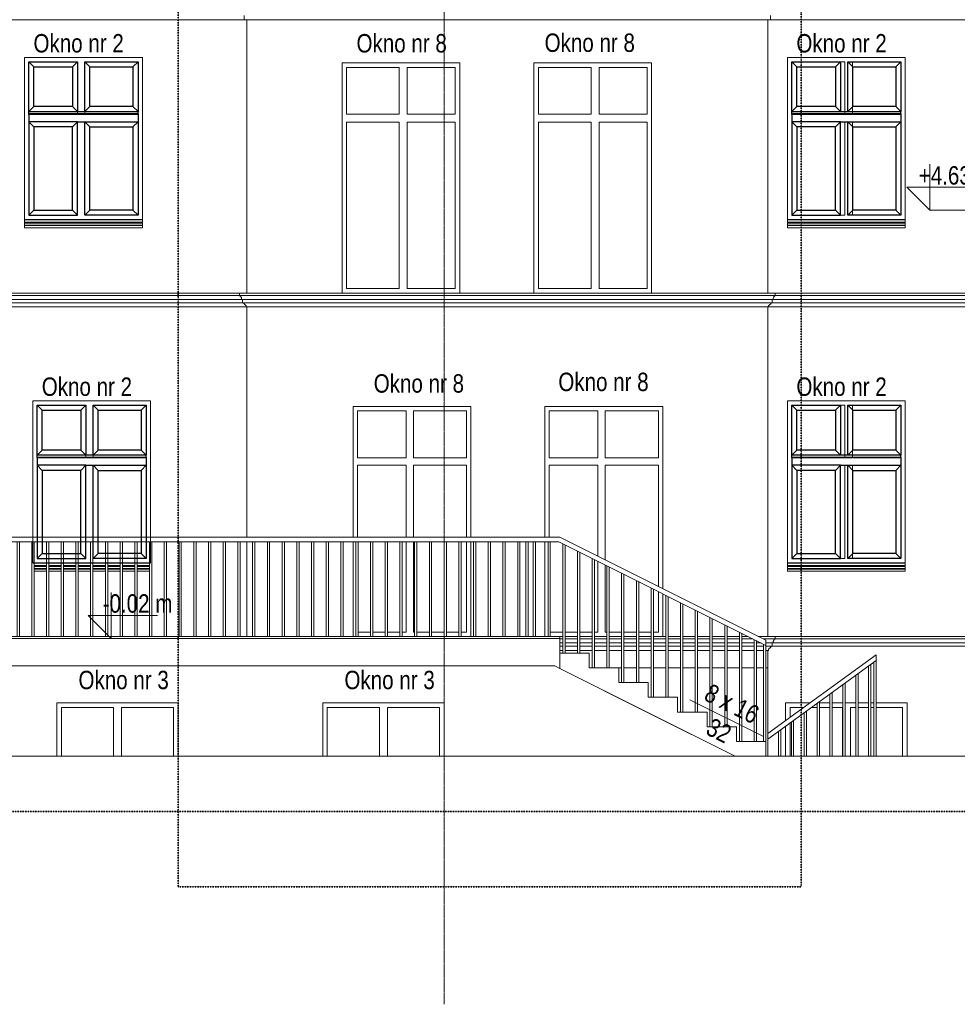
# Model space of a CAD drawing. Header units: millimetres. Extents: x -784 to 360321, y -10607 to 16514.
# Tile 4 of 95: x 25220 to 35408, y -3995 to 6700. Entities that reach past the tile are written whole.
import ezdxf

# ---------------------------------------------------------------- set-up
doc = ezdxf.new("R2010")
doc.units = ezdxf.units.MM
doc.linetypes.add('__FK_przerywana', pattern=[3.2004, 1.6002, -1.6002])
doc.linetypes.add('Linia siatki', pattern=[22.225, 12.7, -3.175, 3.175, -3.175])
for name, color, linetype, lineweight in [('A-DETL-THIN', 7, 'Continuous', 5), ('A-GENM', 7, 'Continuous', 5), ('C-TOPO', 7, 'Continuous', 5), ('G-ANNO-DIMS', 7, 'Continuous', 5), ('S-GRID', 7, 'Continuous', 5), ('S-STRS-IDEN', 7, 'Continuous', 5)]:
    doc.layers.add(name, color=color, linetype=linetype, lineweight=lineweight)
for name, color, linetype, lineweight, true_color in [('A-FLOR', 7, 'Continuous', 18, 0x7f7f7f), ('A-FLOR-HRAL', 7, 'Continuous', 18, 0x7f7f7f), ('A-GLAZ', 7, 'Continuous', 18, 0x7f7f7f), ('A-WALL', 7, 'Continuous', 18, 0x7f7f7f), ('S-STRS', 7, 'Continuous', 18, 0x7f7f7f)]:
    doc.layers.add(name, color=color, linetype=linetype, lineweight=lineweight, true_color=true_color)
doc.styles.add('Arial_2', font='arial.ttf', dxfattribs={"width": 0.8, "height": 200})

# ---------------------------------------------------------------- blocks, each defined once
blk = doc.blocks.new('Poręcz - 25mm-1536691-Północ')
at = {"layer": 'A-FLOR-HRAL'}
for p, q in [((34470, -1300), (34470, -303)), ((34445, -1300), (34445, -322))]:
    blk.add_line(p, q, dxfattribs=at)
blk = doc.blocks.new('Poręcz - 25mm-1536689-Północ')
at = {"layer": 'A-FLOR-HRAL'}
for p, q in [((34305, -1300), (34305, -423)), ((34330, -1300), (34330, -405))]:
    blk.add_line(p, q, dxfattribs=at)
blk = doc.blocks.new('Poręcz - 25mm-V6-Północ')
at = {"layer": 'A-FLOR-HRAL'}
for p, q in [((34165, -1300), (34165, -524)), ((34190, -1300), (34190, -506))]:
    blk.add_line(p, q, dxfattribs=at)
blk = doc.blocks.new('Poręcz - 25mm-V7-Północ')
at = {"layer": 'A-FLOR-HRAL'}
for p, q in [((34025, -1300), (34025, -626)), ((34050, -1300), (34050, -608))]:
    blk.add_line(p, q, dxfattribs=at)
blk = doc.blocks.new('Poręcz - 25mm-V8-Północ')
at = {"layer": 'A-FLOR-HRAL'}
for p, q in [((33885, -1300), (33885, -727)), ((33910, -1300), (33910, -709))]:
    blk.add_line(p, q, dxfattribs=at)
blk = doc.blocks.new('Poręcz - 25mm-V9-Północ')
at = {"layer": 'A-FLOR-HRAL'}
for p, q in [((33745, -1300), (33745, -829)), ((33770, -1300), (33770, -811))]:
    blk.add_line(p, q, dxfattribs=at)
blk = doc.blocks.new('Poręcz - 25mm-V10-Północ')
at = {"layer": 'A-FLOR-HRAL'}
for p, q in [((33605, -1300), (33605, -930)), ((33630, -1300), (33630, -912))]:
    blk.add_line(p, q, dxfattribs=at)
blk = doc.blocks.new('Poręcz - 25mm-V11-Północ')
at = {"layer": 'A-FLOR-HRAL'}
for p, q in [((33465, -1300), (33465, -1032)), ((33490, -1300), (33490, -1013))]:
    blk.add_line(p, q, dxfattribs=at)
blk = doc.blocks.new('Poręcz - 25mm-V12-Północ')
at = {"layer": 'A-FLOR-HRAL'}
blk.add_line((33350, -1300), (33350, -1115), dxfattribs=at)
blk = doc.blocks.new('Poręcz - 25mm-1536687-Północ')
at = {"layer": 'A-FLOR-HRAL'}
for p, q in [((34502, -1300), (34502, -280)), ((34527, -1300), (34527, -262))]:
    blk.add_line(p, q, dxfattribs=at)
blk = doc.blocks.new('Poręcz - Poręcz-1536653-Północ')
for name in ['Poręcz - 25mm-1536691-Północ', 'Poręcz - 25mm-1536687-Północ', 'Poręcz - 25mm-1536689-Północ', 'Poręcz - 25mm-V6-Północ', 'Poręcz - 25mm-V7-Północ', 'Poręcz - 25mm-V8-Północ', 'Poręcz - 25mm-V9-Północ', 'Poręcz - 25mm-V10-Północ', 'Poręcz - 25mm-V11-Północ', 'Poręcz - 25mm-V12-Północ']:
    blk.add_blockref(name, (0, 0))
blk = doc.blocks.new('Typ poręczy górnej - Górna poręcz_wewnętrzny_-1536663-Północ')
at = {"layer": 'A-FLOR-HRAL'}
for p, q in [((34527, -200), (33349, -1053)), ((34527, -200), (34527, -262)), ((34527, -262), (33349, -1115))]:
    blk.add_line(p, q, dxfattribs=at)
blk = doc.blocks.new('Poręcz - 25mm-1801074-Północ')
at = {"layer": 'A-FLOR-HRAL'}
for p, q in [((33201, -1140), (33201, -32)), ((33226, -1140), (33226, -44))]:
    blk.add_line(p, q, dxfattribs=at)
blk = doc.blocks.new('Poręcz - 25mm-1801072-Północ')
at = {"layer": 'A-FLOR-HRAL'}
for p, q in [((33041, -1140), (33041, 48)), ((33066, -1140), (33066, 36))]:
    blk.add_line(p, q, dxfattribs=at)
blk = doc.blocks.new('Poręcz - 25mm-V13-Północ')
at = {"layer": 'A-FLOR-HRAL'}
for p, q in [((30961, 0), (30961, 1030)), ((30986, 0), (30986, 1030))]:
    blk.add_line(p, q, dxfattribs=at)
blk = doc.blocks.new('Poręcz - 25mm-V14-Północ')
at = {"layer": 'A-FLOR-HRAL'}
for p, q in [((24631, 0), (24631, 1030)), ((24656, 0), (24656, 1030))]:
    blk.add_line(p, q, dxfattribs=at)
blk = doc.blocks.new('Poręcz - 25mm-1801112-Północ')
at = {"layer": 'A-FLOR-HRAL'}
for p, q in [((33304, -1140), (33304, -83)), ((33329, -1140), (33329, -96))]:
    blk.add_line(p, q, dxfattribs=at)
blk = doc.blocks.new('Poręcz - Poręcz-1540562-Północ')
for name, p in [('Poręcz - 25mm-V14-Północ', (0, 0)), ('Poręcz - 25mm-V13-Północ', (-6249.6, 0)), ('Poręcz - 25mm-V13-Północ', (-6089.6, 0)), ('Poręcz - 25mm-V13-Północ', (-5929.6, 0)), ('Poręcz - 25mm-V13-Północ', (-5769.6, 0)), ('Poręcz - 25mm-V13-Północ', (-5609.6, 0)), ('Poręcz - 25mm-V13-Północ', (-5449.6, 0)), ('Poręcz - 25mm-V13-Północ', (-5289.6, 0)), ('Poręcz - 25mm-V13-Północ', (-5129.6, 0)), ('Poręcz - 25mm-V13-Północ', (-4969.6, 0)), ('Poręcz - 25mm-V13-Północ', (-4809.6, 0)), ('Poręcz - 25mm-V13-Północ', (-4649.6, 0)), ('Poręcz - 25mm-V13-Północ', (-4489.6, 0)), ('Poręcz - 25mm-V13-Północ', (-4329.6, 0)), ('Poręcz - 25mm-V13-Północ', (-4169.6, 0)), ('Poręcz - 25mm-V13-Północ', (-4009.6, 0)), ('Poręcz - 25mm-V13-Północ', (-3849.6, 0)), ('Poręcz - 25mm-V13-Północ', (-3689.6, 0)), ('Poręcz - 25mm-V13-Północ', (-3529.6, 0)), ('Poręcz - 25mm-V13-Północ', (-3369.6, 0)), ('Poręcz - 25mm-V13-Północ', (-3209.6, 0)), ('Poręcz - 25mm-V13-Północ', (-3049.6, 0)), ('Poręcz - 25mm-V13-Północ', (-2889.6, 0)), ('Poręcz - 25mm-V13-Północ', (-2729.6, 0)), ('Poręcz - 25mm-V13-Północ', (-2569.6, 0)), ('Poręcz - 25mm-V13-Północ', (-2409.6, 0)), ('Poręcz - 25mm-V13-Północ', (-2249.6, 0)), ('Poręcz - 25mm-V13-Północ', (-2089.6, 0)), ('Poręcz - 25mm-V13-Północ', (-1929.6, 0)), ('Poręcz - 25mm-V13-Północ', (-1769.6, 0)), ('Poręcz - 25mm-V13-Północ', (-1609.6, 0)), ('Poręcz - 25mm-V13-Północ', (-1449.6, 0)), ('Poręcz - 25mm-V13-Północ', (-1289.6, 0)), ('Poręcz - 25mm-V13-Północ', (-1129.6, 0)), ('Poręcz - 25mm-V13-Północ', (-969.6, 0)), ('Poręcz - 25mm-V13-Północ', (-809.6, 0)), ('Poręcz - 25mm-V13-Północ', (-649.6, 0)), ('Poręcz - 25mm-V13-Północ', (-489.6, 0)), ('Poręcz - 25mm-V13-Północ', (-329.6, 0)), ('Poręcz - 25mm-V13-Północ', (-240, 0)), ('Poręcz - 25mm-V13-Północ', (-160, 0)), ('Poręcz - 25mm-V13-Północ', (0, 0)), ('Poręcz - 25mm-1801072-Północ', (-1920, 960)), ('Poręcz - 25mm-1801074-Północ', (-1920, 960)), ('Poręcz - 25mm-1801072-Północ', (-1600, 800)), ('Poręcz - 25mm-1801074-Północ', (-1600, 800)), ('Poręcz - 25mm-1801072-Północ', (-1280, 640)), ('Poręcz - 25mm-1801074-Północ', (-1280, 640)), ('Poręcz - 25mm-1801072-Północ', (-960, 480)), ('Poręcz - 25mm-1801074-Północ', (-960, 480)), ('Poręcz - 25mm-1801072-Północ', (-640, 320)), ('Poręcz - 25mm-1801074-Północ', (-640, 320)), ('Poręcz - 25mm-1801072-Północ', (-320, 160)), ('Poręcz - 25mm-1801074-Północ', (-320, 160)), ('Poręcz - 25mm-1801072-Północ', (0, 0)), ('Poręcz - 25mm-1801074-Północ', (0, 0)), ('Poręcz - 25mm-1801112-Północ', (0, 0))]:
    blk.add_blockref(name, p)
blk = doc.blocks.new('Typ poręczy górnej - Górna poręcz_wewnętrzny_-1540574-Północ')
at = {"layer": 'A-FLOR-HRAL'}
for p, q in [((30733, 1080), (24619, 1080)), ((24619, 1030), (24619, 1080)), ((31089, 1080), (30733, 1080)), ((33329, -40), (31089, 1080)), ((24619, 1030), (30733, 1030)), ((30733, 1030), (31077, 1030)), ((31077, 1030), (33329, -96)), ((33329, -40), (33329, -96))]:
    blk.add_line(p, q, dxfattribs=at)
blk = doc.blocks.new('Aluprof_MB-45_I_Alu_Window-FIX-4-panel_ENG_R-00495 - 1230 x 1480-V16-Północ')
at = {"layer": 'A-GLAZ'}
for p, q in [((25410, 1941), (25410, 2513)), ((25410, 2513), (25938, 2513)), ((25938, 2513), (25938, 1941)), ((26019, 2513), (26596, 2513)), ((26019, 1941), (26019, 2513)), ((26596, 2513), (26596, 1941)), ((25938, 1941), (25410, 1941)), ((26596, 1941), (26019, 1941)), ((25410, 1860), (25938, 1860)), ((25410, 1080), (25410, 1860)), ((25938, 1860), (25938, 1080)), ((26019, 1860), (26596, 1860)), ((26019, 1080), (26019, 1860)), ((26596, 1860), (26596, 1080)), ((25410, 847), (25410, 1030)), ((25938, 1030), (25938, 847)), ((26019, 847), (26019, 1030)), ((26596, 1030), (26596, 847)), ((25511, 847), (25410, 847)), ((25671, 847), (25536, 847)), ((25831, 847), (25696, 847)), ((25938, 847), (25856, 847)), ((26151, 847), (26019, 847)), ((26311, 847), (26176, 847)), ((26471, 847), (26336, 847)), ((26596, 847), (26496, 847))]:
    blk.add_line(p, q, dxfattribs=at)
blk = doc.blocks.new('Aluprof_MB-45_I_Alu_Window-FIX-4-panel_ENG_R-00495 - 1230 x 1480-V17-Północ')
at = {"layer": 'A-GLAZ'}
for p, q in [((33610, 1941), (33610, 2513)), ((33610, 2513), (34188, 2513)), ((34188, 2513), (34188, 1941)), ((34269, 1941), (34269, 2513)), ((34269, 2513), (34796, 2513)), ((34796, 2513), (34796, 1941)), ((34188, 1941), (33610, 1941)), ((34796, 1941), (34269, 1941)), ((33610, 1860), (34188, 1860)), ((33610, 847), (33610, 1860)), ((34188, 1860), (34188, 847)), ((34269, 847), (34269, 1860)), ((34269, 1860), (34796, 1860)), ((34796, 1860), (34796, 847)), ((34188, 847), (33610, 847)), ((34796, 847), (34269, 847))]:
    blk.add_line(p, q, dxfattribs=at)
blk = doc.blocks.new('Aluprof_MB-45_I_Alu_Window-FIX-4-panel_ENG_R-00495 - 1230 x 1480-1588573-Północ')
at = {"layer": 'A-GLAZ'}
for p, q in [((5990, 1941), (5990, 2513)), ((5990, 2513), (6518, 2513)), ((6518, 2513), (6518, 1941)), ((6599, 2513), (7176, 2513)), ((6599, 1941), (6599, 2513)), ((7176, 2513), (7176, 1941)), ((6518, 1941), (5990, 1941)), ((7176, 1941), (6599, 1941)), ((5990, 1860), (6518, 1860)), ((5990, 847), (5990, 1860)), ((6518, 1860), (6518, 847)), ((6599, 1860), (7176, 1860)), ((6599, 847), (6599, 1860)), ((7176, 1860), (7176, 847)), ((6518, 847), (5990, 847)), ((7176, 847), (6599, 847))]:
    blk.add_line(p, q, dxfattribs=at)
blk = doc.blocks.new('Aluprof_MB-45_I_Alu_Window-FIX-4-panel_ENG_R-00495 - 1230 x 1486-V30-Północ')
at = {"layer": 'A-GLAZ'}
for p, q in [((33593, -770), (33593, -877)), ((33593, -770), (33741, -770)), ((33826, -770), (33885, -770)), ((33910, -770), (34025, -770)), ((34050, -770), (34160, -770)), ((34160, -770), (34160, -1300)), ((34247, -770), (34305, -770)), ((34247, -1300), (34247, -770)), ((34330, -770), (34445, -770)), ((34470, -770), (34502, -770)), ((34527, -770), (34813, -770)), ((34813, -1300), (34813, -770)), ((33593, -938), (33593, -1300))]:
    blk.add_line(p, q, dxfattribs=at)
blk = doc.blocks.new('Aluprof_MB-45_I_Alu_Window-FIX-4-panel_ENG_R-00495 - 1230 x 1483-1800596-Północ')
at = {"layer": 'A-GLAZ', "color": 7, "lineweight": 5}
for p, q in [((30974, 1941), (30974, 2453)), ((30974, 2453), (31502, 2453)), ((31502, 2453), (31502, 1941)), ((31583, 2453), (32160, 2453)), ((31583, 1941), (31583, 2453)), ((32160, 2453), (32160, 1941)), ((31502, 1941), (30974, 1941)), ((32160, 1941), (31583, 1941)), ((30974, 1860), (31502, 1860)), ((30974, 1080), (30974, 1860)), ((31502, 1860), (31502, 874)), ((31583, 1860), (32160, 1860)), ((31583, 833), (31583, 1860)), ((32160, 1860), (32160, 544)), ((31502, 818), (31502, 47)), ((31583, 47), (31583, 777)), ((32160, 489), (32160, 47)), ((31121, 47), (30986, 47)), ((31281, 47), (31146, 47)), ((31441, 47), (31306, 47)), ((31502, 47), (31466, 47)), ((31601, 47), (31583, 47)), ((31761, 47), (31626, 47)), ((31921, 47), (31786, 47)), ((32081, 47), (31946, 47)), ((32160, 47), (32106, 47))]:
    blk.add_line(p, q, dxfattribs=at)
blk = doc.blocks.new('Aluprof_MB-45_I_Alu_Window-FIX-4-panel_ENG_R-00495 - 1230 x 1483-V31-Północ')
at = {"layer": 'A-GLAZ', "color": 7, "lineweight": 5}
for p, q in [((28890, 1941), (28890, 2453)), ((28890, 2453), (29418, 2453)), ((29418, 2453), (29418, 1941)), ((29499, 2453), (30076, 2453)), ((29499, 1941), (29499, 2453)), ((30076, 2453), (30076, 1941)), ((29418, 1941), (28890, 1941)), ((30076, 1941), (29499, 1941)), ((28890, 1860), (29418, 1860)), ((28890, 1080), (28890, 1860)), ((29418, 1860), (29418, 1080)), ((29499, 1860), (30076, 1860)), ((29499, 1080), (29499, 1860)), ((30076, 1860), (30076, 1080)), ((29418, 1030), (29418, 47)), ((29499, 47), (29499, 1030)), ((30076, 1030), (30076, 47)), ((29031, 47), (28896, 47)), ((29191, 47), (29056, 47)), ((29351, 47), (29216, 47)), ((29418, 47), (29376, 47)), ((29511, 47), (29499, 47)), ((29671, 47), (29536, 47)), ((29831, 47), (29696, 47)), ((29991, 47), (29856, 47)), ((30076, 47), (30016, 47))]:
    blk.add_line(p, q, dxfattribs=at)
blk = doc.blocks.new('Aluprof_MB-45_I_Alu_Window-FIX-4-panel_ENG_R-00495 - 1230 x 1483-V32-Północ')
at = {"layer": 'A-GLAZ', "color": 7, "lineweight": 5}
for p, q in [((28773, 6180), (28773, 5674)), ((28773, 6180), (29345, 6180)), ((29345, 6180), (29345, 5674)), ((29432, 6180), (29953, 6180)), ((29432, 5674), (29432, 6180)), ((29953, 5674), (29953, 6180)), ((29345, 5674), (28773, 5674)), ((29953, 5674), (29432, 5674)), ((28773, 5587), (28773, 3780)), ((28773, 5587), (29345, 5587)), ((29345, 5587), (29345, 3780)), ((29432, 3780), (29432, 5587)), ((29432, 5587), (29953, 5587)), ((29953, 3780), (29953, 5587)), ((28773, 3780), (29345, 3780)), ((29432, 3780), (29953, 3780))]:
    blk.add_line(p, q, dxfattribs=at)
blk = doc.blocks.new('Modele ogólne 8 - Modele ogólne 8-1841655-Północ')
at = {"layer": 'A-GENM'}
for p, q in [((27659, 6700), (27659, 6745)), ((33379, 6700), (33379, 6745)), ((27659, 6700), (4673, 6700)), ((27659, 6700), (33379, 6700)), ((33379, 6700), (36129, 6700))]:
    blk.add_line(p, q, dxfattribs=at)
blk = doc.blocks.new('Modele ogólne 9 - Modele ogólne 9-1844056-Północ')
at = {"layer": 'A-GENM'}
for p, q in [((24677, 3660), (27631, 3660)), ((27609, 3730), (24698, 3730)), ((24698, 3705), (27609, 3705)), ((33429, 3730), (27609, 3730)), ((27609, 3730), (27609, 3705)), ((27609, 3705), (33429, 3705)), ((27631, 3660), (33408, 3660)), ((27642, 3660), (27642, 3625)), ((33397, 3660), (33397, 3625)), ((33408, 3660), (35913, 3660)), ((33429, 3730), (33429, 3705)), ((35913, 3730), (33429, 3730)), ((33429, 3705), (35913, 3705)), ((24625, 3580), (27683, 3580)), ((24666, 3625), (27642, 3625)), ((27642, 3625), (33397, 3625)), ((27683, 3580), (33356, 3580)), ((33356, 3580), (35913, 3580)), ((33397, 3625), (35913, 3625))]:
    blk.add_line(p, q, dxfattribs=at)
for points in [[(27609, 3705), (27612, 3703), (27618, 3699), (27625, 3690), (27629, 3681), (27632, 3671), (27632, 3663), (27631, 3660)], [(33429, 3705), (33426, 3703), (33421, 3699), (33414, 3690), (33410, 3681), (33407, 3671), (33407, 3663), (33408, 3660)], [(27653, 3625), (27654, 3623), (27655, 3619), (27658, 3613), (27663, 3608), (27666, 3606), (27668, 3605)], [(27668, 3605), (27670, 3604), (27673, 3602), (27678, 3597), (27681, 3592), (27683, 3586), (27683, 3582), (27683, 3580)], [(33371, 3605), (33369, 3604), (33365, 3602), (33361, 3597), (33358, 3592), (33356, 3586), (33356, 3582), (33356, 3580)], [(33386, 3625), (33385, 3623), (33384, 3619), (33381, 3613), (33376, 3608), (33373, 3606), (33371, 3605)]]:
    blk.add_open_spline(points, degree=3, dxfattribs=at)
blk = doc.blocks.new('Modele ogólne 10 - Modele ogólne 10-1844524-Północ')
at = {"layer": 'A-GENM'}
for p, q in [((31089, 0), (31121, 0)), ((31121, -25), (31089, -25)), ((31121, -70), (31089, -70)), ((31121, -105), (31089, -105)), ((31146, 0), (31281, 0)), ((31281, -25), (31146, -25)), ((31281, -70), (31146, -70)), ((31281, -105), (31146, -105)), ((31306, 0), (31441, 0)), ((31441, -25), (31306, -25)), ((31441, -70), (31306, -70)), ((31441, -105), (31306, -105)), ((31466, 0), (31601, 0)), ((31601, -25), (31466, -25)), ((31601, -70), (31466, -70)), ((31601, -105), (31466, -105)), ((31626, 0), (31761, 0)), ((31761, -25), (31626, -25)), ((31761, -70), (31626, -70)), ((31761, -105), (31626, -105)), ((31786, 0), (31921, 0)), ((31921, -25), (31786, -25)), ((31921, -70), (31786, -70)), ((31921, -105), (31786, -105)), ((31946, 0), (32081, 0)), ((32081, -25), (31946, -25)), ((32081, -70), (31946, -70)), ((32081, -105), (31946, -105)), ((32106, 0), (32241, 0)), ((32241, -25), (32106, -25)), ((32241, -70), (32106, -70)), ((32241, -105), (32106, -105)), ((32266, 0), (32401, 0)), ((32401, -25), (32266, -25)), ((32401, -70), (32266, -70)), ((32401, -105), (32266, -105)), ((32426, 0), (32561, 0)), ((32561, -25), (32426, -25)), ((32561, -70), (32426, -70)), ((32561, -105), (32426, -105)), ((32586, 0), (32721, 0)), ((32721, -25), (32586, -25)), ((32721, -70), (32586, -70)), ((32721, -105), (32586, -105)), ((32746, 0), (32881, 0)), ((32881, -25), (32746, -25)), ((32881, -70), (32746, -70)), ((32881, -105), (32746, -105)), ((32906, 0), (33041, 0)), ((33041, -25), (32906, -25)), ((33041, -70), (32906, -70)), ((33041, -105), (32906, -105)), ((33066, 0), (33137, 0)), ((33187, -25), (33066, -25)), ((33201, -70), (33066, -70)), ((33201, -105), (33066, -105)), ((33277, -70), (33226, -70)), ((33304, -105), (33226, -105)), ((33249, 0), (33429, 0)), ((33429, -25), (33299, -25)), ((33408, -70), (33329, -70)), ((33397, -105), (33329, -105)), ((33397, -105), (33397, -70)), ((35913, -105), (33397, -105)), ((35913, -70), (33408, -70)), ((33429, 0), (35913, 0)), ((33429, -25), (33429, 0)), ((35913, -25), (33429, -25)), ((31121, -150), (31089, -150)), ((31281, -150), (31146, -150)), ((31441, -150), (31306, -150)), ((31601, -150), (31466, -150)), ((31761, -150), (31626, -150)), ((31921, -150), (31786, -150)), ((32081, -150), (31946, -150)), ((32241, -150), (32106, -150)), ((32401, -150), (32266, -150)), ((32561, -150), (32426, -150)), ((32721, -150), (32586, -150)), ((32881, -150), (32746, -150)), ((33041, -150), (32906, -150)), ((33201, -150), (33066, -150)), ((33304, -150), (33226, -150)), ((33356, -150), (33329, -150))]:
    blk.add_line(p, q, dxfattribs=at)
blk.add_open_spline([(33371, -125), (33373, -124), (33376, -122), (33381, -117), (33384, -111), (33385, -107), (33386, -105)], degree=3, dxfattribs=at)
for points, knots in [([(33408, -70), (33407, -67), (33407, -59), (33409, -50), (33413, -43), (33415, -39), (33418, -35), (33420, -32), (33424, -29), (33427, -26), (33429, -25)], [0, 0, 0, 0, 0.2, 0.4, 0.55, 0.625, 0.7, 0.775, 0.85, 1, 1, 1, 1]), ([(33356, -150), (33356, -148), (33356, -144), (33358, -139), (33360, -135), (33362, -132), (33365, -129), (33368, -126), (33371, -125)], [0, 0, 0, 0, 0.2, 0.4, 0.55, 0.625, 0.7, 1, 1, 1, 1])]:
    blk.add_open_spline(points, degree=3, knots=knots, dxfattribs=at)
blk = doc.blocks.new('Modele ogólne 13 - Modele ogólne 13-1847715-Północ')
at = {"layer": 'A-GENM'}
for p, q in [((25273, 4500), (25273, 4530)), ((26553, 4530), (25273, 4530)), ((25273, 4489), (25273, 4500)), ((26553, 4500), (25273, 4500)), ((26553, 4530), (26553, 4500)), ((26553, 4500), (26553, 4489)), ((33563, 4500), (33563, 4530)), ((33563, 4530), (34843, 4530)), ((33563, 4489), (33563, 4500)), ((33563, 4500), (34843, 4500)), ((34843, 4530), (34843, 4500)), ((34843, 4500), (34843, 4489)), ((25273, 4469), (25273, 4489)), ((26553, 4489), (25273, 4489)), ((25273, 4463), (25273, 4469)), ((26553, 4469), (25273, 4469)), ((25273, 4440), (25273, 4463)), ((26553, 4463), (25273, 4463)), ((26553, 4440), (25273, 4440)), ((26553, 4489), (26553, 4469)), ((26553, 4469), (26553, 4463)), ((26553, 4463), (26553, 4440)), ((33563, 4469), (33563, 4489)), ((33563, 4489), (34843, 4489)), ((33563, 4463), (33563, 4469)), ((33563, 4469), (34843, 4469)), ((33563, 4440), (33563, 4463)), ((33563, 4463), (34843, 4463)), ((33563, 4440), (34843, 4440)), ((34843, 4489), (34843, 4469)), ((34843, 4469), (34843, 4463)), ((34843, 4463), (34843, 4440)), ((25511, 800), (25376, 800)), ((25511, 770), (25376, 770)), ((25511, 759), (25376, 759)), ((25671, 800), (25536, 800)), ((25671, 770), (25536, 770)), ((25671, 759), (25536, 759)), ((25831, 800), (25696, 800)), ((25831, 770), (25696, 770)), ((25831, 759), (25696, 759)), ((25991, 800), (25856, 800)), ((25991, 770), (25856, 770)), ((25991, 759), (25856, 759)), ((26151, 800), (26016, 800)), ((26151, 770), (26016, 770)), ((26151, 759), (26016, 759)), ((26311, 800), (26176, 800)), ((26311, 770), (26176, 770)), ((26311, 759), (26176, 759)), ((26471, 800), (26336, 800)), ((26471, 770), (26336, 770)), ((26471, 759), (26336, 759)), ((26631, 800), (26496, 800)), ((26631, 770), (26496, 770)), ((26631, 759), (26496, 759)), ((33563, 770), (33563, 800)), ((33563, 800), (34843, 800)), ((33563, 759), (33563, 770)), ((33563, 770), (34843, 770)), ((33563, 739), (33563, 759)), ((33563, 759), (34843, 759)), ((34843, 800), (34843, 770)), ((34843, 770), (34843, 759)), ((34843, 759), (34843, 739)), ((25511, 739), (25376, 739)), ((25511, 733), (25376, 733)), ((25511, 710), (25376, 710)), ((25671, 739), (25536, 739)), ((25671, 733), (25536, 733)), ((25671, 710), (25536, 710)), ((25831, 739), (25696, 739)), ((25831, 733), (25696, 733)), ((25831, 710), (25696, 710)), ((25991, 739), (25856, 739)), ((25991, 733), (25856, 733)), ((25991, 710), (25856, 710)), ((26151, 739), (26016, 739)), ((26151, 733), (26016, 733)), ((26151, 710), (26016, 710)), ((26311, 739), (26176, 739)), ((26311, 733), (26176, 733)), ((26311, 710), (26176, 710)), ((26471, 739), (26336, 739)), ((26471, 733), (26336, 733)), ((26471, 710), (26336, 710)), ((26631, 739), (26496, 739)), ((26631, 733), (26496, 733)), ((26631, 710), (26496, 710)), ((33563, 733), (33563, 739)), ((33563, 739), (34843, 739)), ((33563, 710), (33563, 733)), ((33563, 733), (34843, 733)), ((33563, 710), (34843, 710)), ((34843, 739), (34843, 733)), ((34843, 733), (34843, 710))]:
    blk.add_line(p, q, dxfattribs=at)
blk = doc.blocks.new('Rzędne punktów - Znacznik rzędnej-348474-Północ')
at = {"layer": 'G-ANNO-DIMS'}
for p, q in [((18045, 13688), (18045, 14188)), ((17795, 13938), (18045, 13688)), ((17795, 13938), (18545, 13938))]:
    blk.add_line(p, q, dxfattribs=at)
blk = doc.blocks.new('OBS oznaczenie biegu schodów ___FK_4_0 - OBS_Oznaczenie biegu schodów-885247-Północ')
at = {"layer": 'S-STRS-IDEN'}
blk.add_line((50309, -483), (50931, -1115), dxfattribs=at)
blk = doc.blocks.new('Aluprof_MB-45_I_Alu_Window-FIX-4-panel_ENG_R-00495 - 1230 x 1486-1786841-Północ')
at = {"layer": 'A-GLAZ'}
for p, q in [((11613, -770), (11613, -1300)), ((11613, -770), (12180, -770)), ((12180, -770), (12180, -1300)), ((12267, -770), (12833, -770)), ((12267, -1300), (12267, -770)), ((12833, -1300), (12833, -770))]:
    blk.add_line(p, q, dxfattribs=at)

msp = doc.modelspace()

# ---------------------------------------------------------------- linework, layer by layer
for p, q in [((25375, 6188), (25320, 6243)), ((25793, 6188), (25848, 6243)), ((25984, 6188), (25929, 6243)), ((26451, 6188), (26506, 6243)), ((33665, 6188), (33610, 6243)), ((34083, 6188), (34138, 6243)), ((34274, 6188), (34219, 6243)), ((34741, 6188), (34796, 6243)), ((25375, 5756), (25320, 5701)), ((25320, 5671), (25320, 5701)), ((26506, 5700), (25320, 5700)), ((25320, 5680), (26506, 5680)), ((25320, 5671), (25320, 5590)), ((26506, 5671), (25320, 5671)), ((25793, 5756), (25848, 5701)), ((25984, 5756), (25929, 5701)), ((26451, 5756), (26506, 5701)), ((26506, 5680), (26506, 5700)), ((26506, 5680), (26506, 5671)), ((26506, 5671), (26506, 5590)), ((33665, 5756), (33610, 5701)), ((33610, 5671), (33610, 5701)), ((34796, 5700), (33610, 5700)), ((33610, 5680), (34796, 5680)), ((33610, 5671), (33610, 5590)), ((34796, 5671), (33610, 5671)), ((34083, 5756), (34138, 5701)), ((34274, 5756), (34219, 5701)), ((34741, 5756), (34796, 5701)), ((34796, 5680), (34796, 5700)), ((34796, 5680), (34796, 5671)), ((34796, 5671), (34796, 5590)), ((25375, 5535), (25320, 5590)), ((25793, 5535), (25848, 5590)), ((25848, 5590), (25929, 5590)), ((25984, 5535), (25929, 5590)), ((26451, 5535), (26506, 5590)), ((33665, 5535), (33610, 5590)), ((34083, 5535), (34138, 5590)), ((34138, 5590), (34219, 5590)), ((34274, 5535), (34219, 5590)), ((34741, 5535), (34796, 5590)), ((25375, 4632), (25320, 4577)), ((25793, 4632), (25848, 4577)), ((25984, 4632), (25929, 4577)), ((26451, 4632), (26506, 4577)), ((33665, 4632), (33610, 4577)), ((34083, 4632), (34138, 4577)), ((34274, 4632), (34219, 4577)), ((34741, 4632), (34796, 4577)), ((25273, 4530), (26553, 4530)), ((33563, 4530), (34843, 4530)), ((25465, 2458), (25410, 2513)), ((25883, 2458), (25938, 2513)), ((26074, 2458), (26019, 2513)), ((26541, 2458), (26596, 2513)), ((33665, 2458), (33610, 2513)), ((34083, 2458), (34138, 2513)), ((34274, 2458), (34219, 2513)), ((34741, 2458), (34796, 2513)), ((25465, 2026), (25410, 1971)), ((25410, 1941), (25410, 1971)), ((26596, 1970), (25410, 1970)), ((25410, 1950), (26596, 1950)), ((25410, 1941), (25410, 1860)), ((26596, 1941), (25410, 1941)), ((25883, 2026), (25938, 1971)), ((26074, 2026), (26019, 1971)), ((26541, 2026), (26596, 1971)), ((26596, 1950), (26596, 1970)), ((26596, 1950), (26596, 1941)), ((26596, 1941), (26596, 1860)), ((33665, 2026), (33610, 1971)), ((33610, 1941), (33610, 1971)), ((34796, 1970), (33610, 1970)), ((33610, 1950), (34796, 1950)), ((33610, 1941), (33610, 1860)), ((34796, 1941), (33610, 1941)), ((34083, 2026), (34138, 1971)), ((34274, 2026), (34219, 1971)), ((34741, 2026), (34796, 1971)), ((34796, 1950), (34796, 1970)), ((34796, 1950), (34796, 1941)), ((34796, 1941), (34796, 1860)), ((25465, 1805), (25410, 1860)), ((25883, 1805), (25938, 1860)), ((25938, 1860), (26019, 1860)), ((26074, 1805), (26019, 1860)), ((26541, 1805), (26596, 1860)), ((33665, 1805), (33610, 1860)), ((34083, 1805), (34138, 1860)), ((34138, 1860), (34219, 1860)), ((34274, 1805), (34219, 1860)), ((34741, 1805), (34796, 1860)), ((25465, 902), (25410, 847)), ((25883, 902), (25938, 847)), ((26074, 902), (26019, 847)), ((26541, 902), (26596, 847)), ((33665, 902), (33610, 847)), ((34083, 902), (34138, 847)), ((34274, 902), (34219, 847)), ((34741, 902), (34796, 847)), ((25363, 800), (26643, 800)), ((33563, 800), (34843, 800))]:
    msp.add_line(p, q)
for points in [[(25320, 6243), (25848, 6243), (25848, 5700), (25320, 5700), (25320, 6243)], [(25929, 5700), (25929, 6243), (26506, 6243), (26506, 5700), (25929, 5700)], [(33610, 6243), (34138, 6243), (34138, 5700), (33610, 5700), (33610, 6243)], [(34219, 5700), (34219, 6243), (34796, 6243), (34796, 5700), (34219, 5700)], [(25848, 5590), (25320, 5590), (25320, 4577), (25848, 4577), (25848, 5590)], [(25929, 5590), (26506, 5590), (26506, 4577), (25929, 4577), (25929, 5590)], [(34138, 5590), (33610, 5590), (33610, 4577), (34138, 4577), (34138, 5590)], [(34219, 5590), (34796, 5590), (34796, 4577), (34219, 4577), (34219, 5590)], [(25410, 2513), (25938, 2513), (25938, 1970), (25410, 1970), (25410, 2513)], [(26019, 1970), (26019, 2513), (26596, 2513), (26596, 1970), (26019, 1970)], [(33610, 2513), (34138, 2513), (34138, 1970), (33610, 1970), (33610, 2513)], [(34219, 1970), (34219, 2513), (34796, 2513), (34796, 1970), (34219, 1970)], [(25938, 1860), (25410, 1860), (25410, 847), (25938, 847), (25938, 1860)], [(26019, 1860), (26596, 1860), (26596, 847), (26019, 847), (26019, 1860)], [(34138, 1860), (33610, 1860), (33610, 847), (34138, 847), (34138, 1860)], [(34219, 1860), (34796, 1860), (34796, 847), (34219, 847), (34219, 1860)]]:
    msp.add_lwpolyline(points)
for points in [[(25375, 6188), (25793, 6188), (25793, 5756), (25375, 5756)], [(25984, 5756), (25984, 6188), (26451, 6188), (26451, 5756)], [(33665, 6188), (34083, 6188), (34083, 5756), (33665, 5756)], [(34274, 5756), (34274, 6188), (34741, 6188), (34741, 5756)], [(25793, 5535), (25375, 5535), (25375, 4632), (25793, 4632)], [(25984, 5535), (26451, 5535), (26451, 4632), (25984, 4632)], [(34083, 5535), (33665, 5535), (33665, 4632), (34083, 4632)], [(34274, 5535), (34741, 5535), (34741, 4632), (34274, 4632)], [(25465, 2458), (25883, 2458), (25883, 2026), (25465, 2026)], [(26074, 2026), (26074, 2458), (26541, 2458), (26541, 2026)], [(33665, 2458), (34083, 2458), (34083, 2026), (33665, 2026)], [(34274, 2026), (34274, 2458), (34741, 2458), (34741, 2026)], [(25883, 1805), (25465, 1805), (25465, 902), (25883, 902)], [(26074, 1805), (26541, 1805), (26541, 902), (26074, 902)], [(34083, 1805), (33665, 1805), (33665, 902), (34083, 902)], [(34274, 1805), (34741, 1805), (34741, 902), (34274, 902)]]:
    msp.add_lwpolyline(points, close=True)
at = {"layer": 'A-DETL-THIN', "color": 5, "linetype": '__FK_przerywana', "lineweight": 35, "true_color": 0x0000ff}
for p, q in [((26943, -2720), (26943, 12619)), ((33713, 12619), (33713, -2720)), ((33713, -2720), (26943, -2720))]:
    msp.add_line(p, q, dxfattribs=at)
at = {"layer": 'A-DETL-THIN', "color": 6, "linetype": '__FK_przerywana', "lineweight": 35, "true_color": 0xff00ff}
msp.add_line((37054, -1900), (2054, -1900), dxfattribs=at)
at = {"layer": 'A-FLOR', "color": 7, "lineweight": 5}
for p, q in [((33349, -150), (33349, -340)), ((31761, -340), (31729, -340)), ((31921, -340), (31786, -340)), ((32081, -340), (31946, -340)), ((32241, -340), (32106, -340)), ((32401, -340), (32266, -340)), ((32561, -340), (32426, -340)), ((32721, -340), (32586, -340)), ((32881, -340), (32746, -340)), ((33041, -340), (32906, -340)), ((33201, -340), (33066, -340)), ((33304, -340), (33226, -340)), ((33349, -340), (33329, -340))]:
    msp.add_line(p, q, dxfattribs=at)
at = {"layer": 'A-WALL', "color": 7, "lineweight": 5}
for p, q in [((27689, 6700), (27689, 3730)), ((33349, 6700), (33349, 3730)), ((28723, 3730), (28723, 6230)), ((28723, 6230), (30003, 6230)), ((30003, 6230), (30003, 3730)), ((30807, 3730), (30807, 6230)), ((30807, 6230), (32087, 6230)), ((32087, 6230), (32087, 3730)), ((27689, 1080), (27689, 3580)), ((33349, 0), (33349, 3580)), ((28843, 1080), (28843, 2500)), ((28843, 2500), (30123, 2500)), ((30123, 2500), (30123, 1080)), ((30927, 1080), (30927, 2500)), ((30927, 2500), (32207, 2500)), ((32207, 2500), (32207, 521)), ((27689, 0), (27689, 1030)), ((28843, 0), (28843, 1030)), ((30123, 1030), (30123, 0)), ((30927, 0), (30927, 1030)), ((32207, 465), (32207, 0)), ((31089, 0), (24618, 0)), ((31089, -348), (31089, 0)), ((32994, -1300), (31089, -348)), ((33349, -1300), (33349, -340))]:
    msp.add_line(p, q, dxfattribs=at)
at = {"layer": 'A-WALL'}
for p, q in [((25273, 4530), (25273, 6290)), ((25273, 6290), (26553, 6290)), ((25273, 4530), (25273, 6290)), ((25273, 6290), (26553, 6290)), ((26553, 6290), (26553, 4530)), ((26553, 6290), (26553, 4530)), ((33563, 4530), (33563, 6290)), ((33563, 6290), (34843, 6290)), ((33563, 4530), (33563, 6290)), ((33563, 6290), (34843, 6290)), ((34843, 6290), (34843, 4530)), ((34843, 6290), (34843, 4530)), ((25363, 1080), (25363, 2560)), ((25363, 2560), (26643, 2560)), ((25363, 800), (25363, 2560)), ((25363, 2560), (26643, 2560)), ((26643, 2560), (26643, 1080)), ((26643, 2560), (26643, 800)), ((33563, 800), (33563, 2560)), ((33563, 2560), (34843, 2560)), ((33563, 800), (33563, 2560)), ((33563, 2560), (34843, 2560)), ((34843, 2560), (34843, 800)), ((34843, 2560), (34843, 800)), ((25623, -1300), (25623, -720)), ((25623, -720), (26943, -720)), ((26943, -720), (26943, -1300)), ((28513, -1300), (28513, -720)), ((28513, -720), (29833, -720)), ((29833, -720), (29833, -1300)), ((33543, -913), (33543, -720)), ((33543, -720), (33810, -720)), ((33910, -720), (34025, -720)), ((34050, -720), (34165, -720)), ((34190, -720), (34305, -720)), ((34330, -720), (34445, -720)), ((34470, -720), (34502, -720)), ((34527, -720), (34863, -720)), ((34863, -720), (34863, -1300)), ((33543, -1300), (33543, -975))]:
    msp.add_line(p, q, dxfattribs=at)
at = {"layer": 'C-TOPO'}
msp.add_line((55399, -1300), (-784, -1300), dxfattribs=at)
at = {"layer": 'G-ANNO-DIMS', "color": 1, "true_color": 0xff0000}
for p, q in [((35653, 4630), (35110, 4630)), ((26311, -20), (26216, -20))]:
    msp.add_line(p, q, dxfattribs=at)
at = {"layer": 'S-GRID', "linetype": 'Linia siatki'}
msp.add_line((29833, -3995), (29833, 14740), dxfattribs=at)
at = {"layer": 'S-STRS'}
for p, q in [((24974, -20), (31034, -20)), ((31034, -20), (31089, -20)), ((31089, -180), (31089, -20)), ((31089, -180), (31409, -180)), ((31409, -340), (31409, -180)), ((24974, -320), (31034, -320)), ((31034, -320), (31089, -348)), ((31409, -508), (31089, -348)), ((31409, -340), (31729, -340)), ((31729, -500), (31729, -340)), ((31409, -508), (31729, -668)), ((31729, -500), (32049, -500)), ((32049, -660), (32049, -500)), ((31729, -668), (32049, -828)), ((32049, -660), (32369, -660)), ((32369, -820), (32369, -660)), ((32049, -828), (32369, -988)), ((32369, -820), (32689, -820)), ((32689, -980), (32689, -820)), ((32369, -988), (32689, -1148)), ((32689, -980), (33009, -980)), ((33009, -1140), (33009, -980)), ((32689, -1148), (32994, -1300)), ((33009, -1140), (33329, -1140)), ((33329, -1300), (33329, -1140))]:
    msp.add_line(p, q, dxfattribs=at)

# ---------------------------------------------------------------- block references
at = {"layer": 'A-FLOR-HRAL'}
for name in ['Typ poręczy górnej - Górna poręcz_wewnętrzny_-1540574-Północ', 'Poręcz - Poręcz-1540562-Północ', 'Typ poręczy górnej - Górna poręcz_wewnętrzny_-1536663-Północ', 'Poręcz - Poręcz-1536653-Północ']:
    msp.add_blockref(name, (0, 0), dxfattribs=at)
at = {"layer": 'A-GENM'}
for name in ['Modele ogólne 8 - Modele ogólne 8-1841655-Północ', 'Modele ogólne 13 - Modele ogólne 13-1847715-Północ', 'Modele ogólne 9 - Modele ogólne 9-1844056-Północ', 'Modele ogólne 10 - Modele ogólne 10-1844524-Północ']:
    msp.add_blockref(name, (0, 0), dxfattribs=at)
at = {"layer": 'A-GLAZ'}
for name, p in [('Aluprof_MB-45_I_Alu_Window-FIX-4-panel_ENG_R-00495 - 1230 x 1480-1588573-Północ', (19330, 3730)), ('Aluprof_MB-45_I_Alu_Window-FIX-4-panel_ENG_R-00495 - 1230 x 1480-V17-Północ', (0, 3730)), ('Aluprof_MB-45_I_Alu_Window-FIX-4-panel_ENG_R-00495 - 1230 x 1480-V16-Północ', (0, 0)), ('Aluprof_MB-45_I_Alu_Window-FIX-4-panel_ENG_R-00495 - 1230 x 1480-V17-Północ', (0, 0)), ('Aluprof_MB-45_I_Alu_Window-FIX-4-panel_ENG_R-00495 - 1230 x 1486-1786841-Północ', (14060, 0)), ('Aluprof_MB-45_I_Alu_Window-FIX-4-panel_ENG_R-00495 - 1230 x 1486-1786841-Północ', (16950, 0)), ('Aluprof_MB-45_I_Alu_Window-FIX-4-panel_ENG_R-00495 - 1230 x 1486-V30-Północ', (0, 0))]:
    msp.add_blockref(name, p, dxfattribs=at)
at = {"layer": 'A-GLAZ', "color": 7, "lineweight": 5}
for name, p in [('Aluprof_MB-45_I_Alu_Window-FIX-4-panel_ENG_R-00495 - 1230 x 1483-V32-Północ', (0, 0)), ('Aluprof_MB-45_I_Alu_Window-FIX-4-panel_ENG_R-00495 - 1230 x 1483-V32-Północ', (2084, 0)), ('Aluprof_MB-45_I_Alu_Window-FIX-4-panel_ENG_R-00495 - 1230 x 1483-V31-Północ', (0, 0)), ('Aluprof_MB-45_I_Alu_Window-FIX-4-panel_ENG_R-00495 - 1230 x 1483-1800596-Północ', (0, 0))]:
    msp.add_blockref(name, p, dxfattribs=at)
at = {"layer": 'G-ANNO-DIMS'}
for p in [(17065, -9058), (8171, -13708)]:
    msp.add_blockref('Rzędne punktów - Znacznik rzędnej-348474-Północ', p, dxfattribs=at)
at = {"layer": 'S-STRS-IDEN', "rotation": 18.8790932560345}
msp.add_blockref('OBS oznaczenie biegu schodów ___FK_4_0 - OBS_Oznaczenie biegu schodów-885247-Północ', (-15256, -16508), dxfattribs=at)

# ---------------------------------------------------------------- texts
at = {"layer": 'G-ANNO-DIMS', "color": 1, "true_color": 0xff0000, "char_height": 200, "attachment_point": 1, "line_spacing_factor": 0.941778, "style": 'Arial_2'}
for s, insert, width in [('Okno nr 2', (25370, 6544), 1109.18), ('Okno nr 8', (28880, 6544), 1109.18), ('Okno nr 8', (30924, 6550), 1109.18), ('Okno nr 2', (33660, 6544), 1109.18), ('+4.63 m', (34989, 5109), 962.27), ('Okno nr 2', (25460, 2814), 1109.18), ('Okno nr 8', (29067, 2849), 1109.18), ('Okno nr 8', (31073, 2866), 1109.18), ('Okno nr 2', (33660, 2814), 1109.18), ('-0.02 m', (26122, 459), 896.16), ('Okno nr 3', (25859, -372), 1109.18), ('Okno nr 3', (28749, -372), 1109.18)]:
    msp.add_mtext(s, dxfattribs=dict(at, insert=insert, width=width))
at = {"layer": 'S-STRS-IDEN', "char_height": 200, "attachment_point": 1, "rotation": 333.4349, "style": 'Arial_2'}
for s, insert, width in [('8 x 16', (32732, -504), 756.79), ('32', (32752, -876), 307.85)]:
    msp.add_mtext(s, dxfattribs=dict(at, insert=insert, width=width))

doc.saveas('drawing.dxf')
